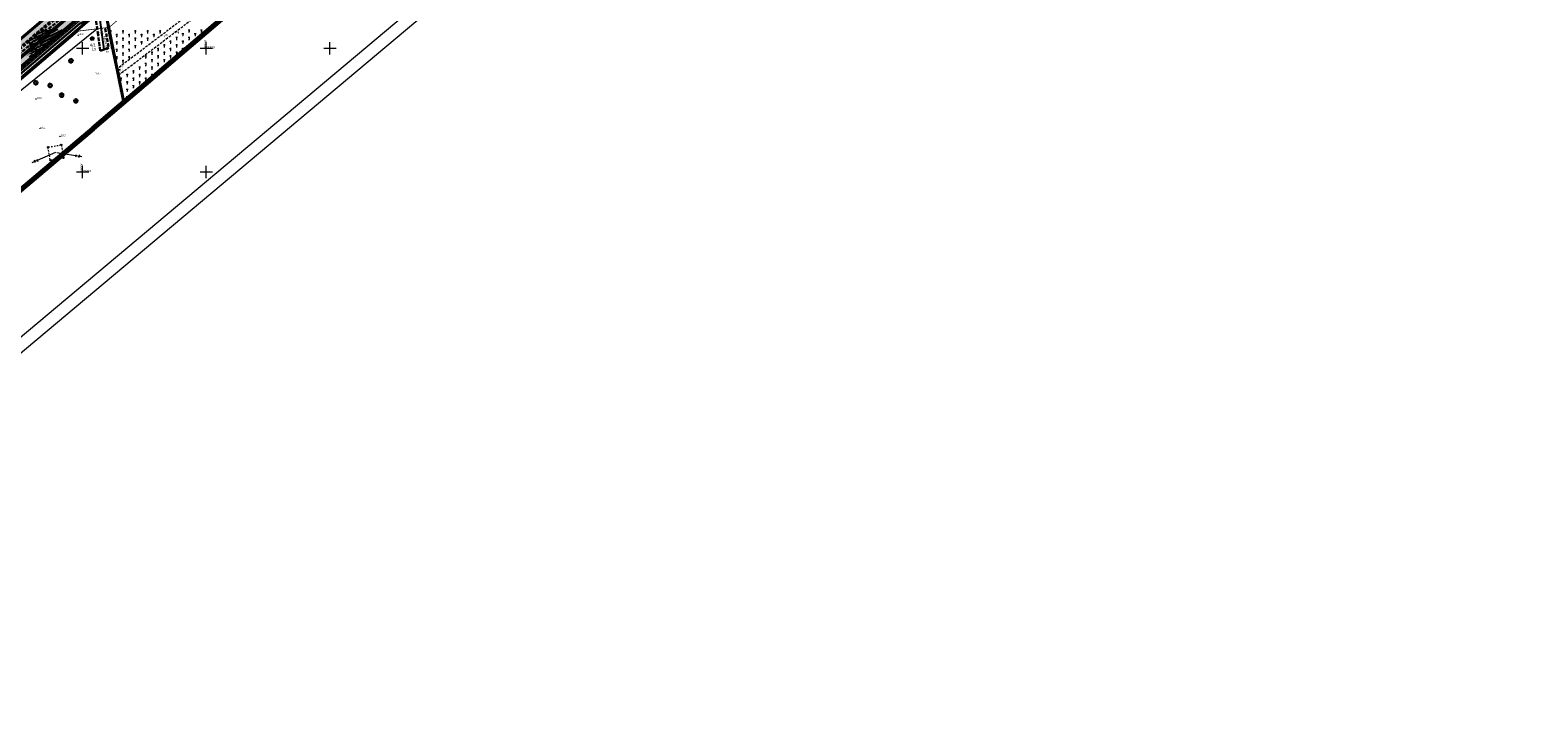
# Model space of a CAD drawing. Header units: metres. Extents: x 7429064 to 7431133, y 5709479 to 5714472.
# Tile 33 of 176: x 7429379 to 7429988, y 5709479 to 5709757. Entities that reach past the tile are written whole.
import ezdxf
from ezdxf.enums import TextEntityAlignment as Align

# ---------------------------------------------------------------- set-up
doc = ezdxf.new("R2010")
doc.units = ezdxf.units.M
for name, pattern in [('1', [0]), ('12', [3, 1, -1, 0, -1]), ('2_1', [0]), ('2_KTCR01', [1.5, 1, -0.5]), ('2_KTJZ01', [2, 1.5, -0.5]), ('2_PTCM', [1.5, 1, -0.5]), ('3_14', [1, -1]), ('3_KTCR01', [1.5, 1, -0.5]), ('3_KTJZ01', [2, 1.5, -0.5]), ('3_PTCM', [1.5, 1, -0.5]), ('4_SUPE_01', [0]), ('4_SUPT_01', [0]), ('4_SUPW_01', [0]), ('7_1', [0]), ('7_SUPE_01', [0]), ('7_SUPT_01', [0]), ('7_SUPW_01', [0]), ('7_SUSM03_02', [0]), ('CENTER2', [1.125, 0.75, -0.125, 0.125, -0.125]), ('DASHED', [19.05, 12.7, -6.35]), ('HIDDEN', [0.375, 0.25, -0.125])]:
    doc.linetypes.add(name, pattern=pattern)
for name, color, linetype in [('_1_Mapa', 7, 'Continuous'), ('_1_X-REFY', 7, 'Continuous'), ('C-DROGI-SYTUACJA-ETYKIETY', 7, 'Continuous'), ('C-TEREN', 7, 'Continuous'), ('C-TEREN-ETYKIETY', 7, 'Continuous'), ('D_1_LINIA_OPIS_ZJAZDY', 7, 'Continuous'), ('zzz.gaHSDomyslna', 7, 'Continuous')]:
    doc.layers.add(name, color=color, linetype=linetype)
doc.layers.add('_Brudnopis', color=22, linetype='Continuous', lineweight=50, plot=False)
for name, color, linetype, lineweight in [('_D_7_PAS DROGOWY-LINIA ROZGR TEREN INW', 222, 'HIDDEN', 50), ('_D_7_TEREN NIEZBEDNY DLA OB_BUD', 252, 'HIDDEN', 50), ('_D_8_Wymiary', 7, 'Continuous', 20), ('_D_KN_podzial', 1, 'Continuous', 30), ('arkusz', 252, 'Continuous', 18), ('D_1_KOCIE OCZKA', 7, 'Continuous', 50), ('D_1_LINIA_KRAWĘŻNIK_BET_20_30 WYN 12 CM - III', 7, 'Continuous', 50), ('gaPoziome', 7, 'Continuous', 30), ('GMINA_L_0', 252, '12', 35), ('KRAWĘŻNIK BETONOWY 12_25 WYN 0 CM', 250, 'DASHED', 50), ('KRZYZE_L_0', 252, '1', 18), ('KRZYZE_T_0', 252, 'Continuous', 18), ('KTCR_E_T_0', 252, 'Continuous', 15), ('KTCR_L_0', 252, '2_KTCR01', 18), ('KTJZ_E_T_0', 252, 'Continuous', 15), ('KTJZ_L_0', 252, '2_KTJZ01', 30), ('KTOK_L_3', 252, '2_1', 18), ('KTOK_L_4', 252, 'Continuous', 35), ('KTUL_E_T_0', 252, 'Continuous', 25), ('OBOP_T_0', 82, 'Continuous', 30), ('OBOP_T_1', 82, 'Continuous', 30), ('PTCM_L_0', 252, '2_PTCM', 18), ('RTPW_T_0', 252, 'Continuous', 15), ('RTPW_T_1', 252, 'Continuous', 15), ('SUPE_L_1', 252, '4_SUPE_01', 18), ('SUPT_E_T_0', 252, 'Continuous', 15), ('SUPT_L_0', 252, '4_SUPT_01', 18), ('SUPW_L_0', 252, '4_SUPW_01', 18), ('SUSM_L_5', 252, 'Continuous', 18), ('zakres', 252, 'Continuous', 70)]:
    doc.layers.add(name, color=color, linetype=linetype, lineweight=lineweight)
doc.layers.add('D_1_LINIA_OBRZEŻE_BET_6x30cm - III', color=24, linetype='Continuous', lineweight=30, transparency=0.3)
doc.layers.add('D_2_HECZ_CHODNIK_KOSTKA', color=7, linetype='Continuous', lineweight=0, true_color=0xf7f588, transparency=0.35)
doc.layers.add('D_2_HECZ_JEZDNIA KR3- NOWA KONSTRUKCJA', color=7, linetype='Continuous', lineweight=13, true_color=0x99e6ff, transparency=0.3)
doc.layers.add('DZIALKA_L_0', color=7, linetype='1', lineweight=40, true_color=0x008000)
doc.layers.add('HECZ DROGI ROWEROWE', color=7, linetype='Continuous', lineweight=13, true_color=0xff8a8a)
doc.styles.add('ARIAL', font='arial.ttf')
doc.styles.add('GEO-INFO', font='arial.ttf')
doc.styles.add('Styl Arial', font='arial.ttf', dxfattribs={"width": 0.8, "height": 0.9})

# ---------------------------------------------------------------- blocks, each defined once
blk = doc.blocks.new('3_OBOP01_01')
at = {"linetype": 'Continuous'}
for p, q in [((-0.78225, -0.26495), (-0.3012, 0.09375)), ((-0.3012, 0.09375), (-0.4937, 0.6621)), ((-0.4937, 0.6621), (-0.0039, 0.31545)), ((-0.0039, 0.31545), (0.4771, 0.67415)), ((0.4771, 0.67415), (0.2988, 0.1012)), ((0.2988, 0.1012), (0.7886, -0.24545)), ((-0.18225, -0.2575), (-0.78225, -0.26495)), ((0.01025, -0.82585), (-0.18225, -0.2575)), ((0.1886, -0.2529), (0.01025, -0.82585)), ((0.7886, -0.24545), (0.1886, -0.2529))]:
    blk.add_line(p, q, dxfattribs=at)
blk.add_circle((0, 0), 0.045, dxfattribs=at)
blk = doc.blocks.new('3_OBOP02_01')
at = {"linetype": 'Continuous'}
blk.add_circle((0, 0), 0.045, dxfattribs=at)
for centre, start, end in [((-0.36, 0.12), 102.14447, 221.86002), ((0, 0.38), 30.14012, 149.85988), ((0.36, 0.12), 318.13998, 77.85553), ((-0.22, -0.3), 174.14818, 293.85423), ((0.22, -0.3), 246.14577, 5.85182)]:
    blk.add_arc(centre, 0.375, start, end, dxfattribs=at)
blk = doc.blocks.new('3_PTCM01')
at = {"linetype": 'Continuous'}
for p, q in [((0.35, 0.175), (-0.35, 0.175)), ((0, 0.525), (0, -0.525)), ((-0.175, -0.525), (0.175, -0.525))]:
    blk.add_line(p, q, dxfattribs=at)
blk = doc.blocks.new('3_RTPW01')
at = {"linetype": 'Continuous'}
blk.add_circle((0, 0), 0.045, dxfattribs=at)
blk = doc.blocks.new('3_RTPW02')
at = {"linetype": 'Continuous'}
blk.add_circle((0, 0), 0.045, dxfattribs=at)
blk = doc.blocks.new('X-ref_MDCP_Szara')
at = {"layer": 'arkusz', "linetype": 'Continuous'}
for p, q in [((7429988.34, 5710141.34), (7429199.32, 5709479.27)), ((7429981.3, 5710141.96), (7429199.93, 5709486.32))]:
    blk.add_line(p, q, dxfattribs=at)
at = {"layer": 'DZIALKA_L_0', "linetype": '1'}
for p, q in [((7429435.86, 5709805.65), (7429307.84, 5709696.73)), ((7429408.88, 5709766.76), (7429315.02, 5709686.81)), ((7429408.88, 5709766.76), (7429416.63, 5709728.12))]:
    blk.add_line(p, q, dxfattribs=at)
at = {"layer": 'GMINA_L_0', "linetype": '12'}
blk.add_line((7429307.84, 5709696.73), (7429435.86, 5709805.65), dxfattribs=at)
at = {"layer": 'KRZYZE_L_0', "linetype": '1'}
for p, q in [((7429400, 5709747.5), (7429400, 5709752.5)), ((7429450, 5709747.5), (7429450, 5709752.5)), ((7429500, 5709747.5), (7429500, 5709752.5)), ((7429397.5, 5709750), (7429402.5, 5709750)), ((7429447.5, 5709750), (7429452.5, 5709750)), ((7429497.5, 5709750), (7429502.5, 5709750)), ((7429400, 5709697.5), (7429400, 5709702.5)), ((7429450, 5709697.5), (7429450, 5709702.5)), ((7429397.5, 5709700), (7429402.5, 5709700)), ((7429447.5, 5709700), (7429452.5, 5709700))]:
    blk.add_line(p, q, dxfattribs=at)
at = {"layer": 'KTCR_L_0', "linetype": '3_KTCR01'}
for p, q in [((7429441.84, 5709762.78), (7429414.09, 5709741.74)), ((7429414.6, 5709739.19), (7429443.99, 5709761.51)), ((7429414.09, 5709741.74), (7429414.6, 5709739.19))]:
    blk.add_line(p, q, dxfattribs=at)
at = {"layer": 'KTJZ_L_0', "linetype": '3_KTJZ01'}
for p, q in [((7429406.28, 5709755.49), (7429405.1, 5709763.54)), ((7429369.53, 5709743.52), (7429392.27, 5709762.91)), ((7429395.23, 5709758.92), (7429372.8, 5709739.82)), ((7429409.12, 5709758), (7429410.62, 5709750.18)), ((7429407.11, 5709748.93), (7429406.28, 5709755.49))]:
    blk.add_line(p, q, dxfattribs=at)
at = {"layer": 'KTJZ_L_0', "linetype": '3_14'}
blk.add_line((7429410.62, 5709750.18), (7429407.11, 5709748.93), dxfattribs=at)
at = {"layer": 'KTOK_L_3'}
for p, q in [((7429414, 5709741.39), (7429414.1, 5709741.4)), ((7429414, 5709741.39), (7429414.12, 5709740.85)), ((7429414.1, 5709741.4), (7429414.2, 5709741.4)), ((7429414.12, 5709740.85), (7429414.23, 5709740.31)), ((7429414.2, 5709741.4), (7429414.29, 5709741.41)), ((7429414.29, 5709741.41), (7429414.4, 5709741.4)), ((7429414.4, 5709741.4), (7429414.49, 5709741.4)), ((7429414.49, 5709741.4), (7429414.58, 5709741.39)), ((7429414.58, 5709741.39), (7429414.68, 5709741.37)), ((7429414.68, 5709741.37), (7429414.77, 5709741.36)), ((7429414.77, 5709741.36), (7429414.86, 5709741.33)), ((7429414.86, 5709741.33), (7429414.96, 5709741.31)), ((7429414.96, 5709741.31), (7429415.04, 5709741.28)), ((7429415.04, 5709741.28), (7429415.12, 5709741.25)), ((7429415.12, 5709741.25), (7429415.2, 5709741.22)), ((7429415.2, 5709741.22), (7429415.28, 5709741.18)), ((7429415.28, 5709741.18), (7429415.36, 5709741.14)), ((7429415.36, 5709741.14), (7429415.39, 5709741.12))]:
    blk.add_line(p, q, dxfattribs=at)
for centre in [(7429414, 5709741.39), (7429414.23, 5709740.31)]:
    blk.add_circle(centre, 0.17, dxfattribs=at)
at = {"layer": 'KTOK_L_4'}
for p, q in [((7429412.16, 5709750.2), (7429410.32, 5709759)), ((7429414, 5709741.39), (7429412.16, 5709750.2)), ((7429414.23, 5709740.31), (7429415.78, 5709732.71)), ((7429415.78, 5709732.71), (7429416.7, 5709728.18))]:
    blk.add_line(p, q, dxfattribs=at)
for centre in [(7429412.16, 5709750.2), (7429415.78, 5709732.71)]:
    blk.add_circle(centre, 0.17, dxfattribs=at)
at = {"layer": 'PTCM_L_0', "linetype": '3_PTCM'}
for p, q in [((7429414.09, 5709741.74), (7429410.32, 5709759)), ((7429441.84, 5709762.78), (7429414.09, 5709741.74)), ((7429414.6, 5709739.19), (7429443.99, 5709761.51)), ((7429417.05, 5709728.47), (7429414.6, 5709739.19))]:
    blk.add_line(p, q, dxfattribs=at)
at = {"layer": 'SUPE_L_1', "linetype": '7_SUPE_01'}
for p, q in [((7429389.06, 5709707.8), (7429379.55, 5709703.73)), ((7429380.59, 5709704.73), (7429380.34, 5709704.07)), ((7429380.98, 5709703.81), (7429380.34, 5709704.07)), ((7429381.51, 5709705.12), (7429381.9, 5709704.2)), ((7429389.54, 5709707.86), (7429399.75, 5709706.2)), ((7429397.35, 5709706.09), (7429397.52, 5709707.07)), ((7429398.34, 5709705.93), (7429398.91, 5709706.34)), ((7429398.5, 5709706.91), (7429398.91, 5709706.34))]:
    blk.add_line(p, q, dxfattribs=at)
at = {"layer": 'SUPT_L_0', "linetype": '7_SUPT_01'}
for p, q in [((7429404.46, 5709756.8), (7429406.21, 5709758.07)), ((7429372.6, 5709731.07), (7429404.46, 5709756.8))]:
    blk.add_line(p, q, dxfattribs=at)
at = {"layer": 'SUPW_L_0', "linetype": '7_SUPW_01'}
blk.add_line((7429369.46, 5709736.3), (7429593.18, 5709927.23), dxfattribs=at)
at = {"layer": 'SUPW_L_0', "linetype": '7_1'}
blk.add_line((7429369.46, 5709736.3), (7429593.18, 5709927.23), dxfattribs=at)
at = {"layer": 'SUSM_L_5', "linetype": '7_SUSM03_02'}
for p, q in [((7429386.15, 5709709.26), (7429386.06, 5709709.75)), ((7429386.34, 5709708.23), (7429386.24, 5709708.77)), ((7429386.27, 5709710.04), (7429386.76, 5709710.13)), ((7429387.33, 5709710.24), (7429387.9, 5709710.34)), ((7429388.46, 5709710.44), (7429389.03, 5709710.54)), ((7429389.6, 5709710.65), (7429390.17, 5709710.75)), ((7429390.66, 5709710.84), (7429391.15, 5709710.93)), ((7429391.44, 5709710.72), (7429391.53, 5709710.23)), ((7429391.62, 5709709.68), (7429391.71, 5709709.12)), ((7429391.81, 5709708.57), (7429391.9, 5709708.01)), ((7429386.53, 5709707.14), (7429386.43, 5709707.68)), ((7429386.72, 5709706.05), (7429386.63, 5709706.6)), ((7429386.91, 5709705.02), (7429386.82, 5709705.51)), ((7429387.69, 5709704.89), (7429387.2, 5709704.81)), ((7429388.75, 5709705.07), (7429388.18, 5709704.98)), ((7429389.87, 5709705.26), (7429389.31, 5709705.17)), ((7429391, 5709705.45), (7429390.43, 5709705.36)), ((7429392.05, 5709705.63), (7429391.56, 5709705.55)), ((7429392, 5709707.46), (7429392.09, 5709706.9)), ((7429392.17, 5709706.41), (7429392.26, 5709705.92))]:
    blk.add_line(p, q, dxfattribs=at)
for centre in [(7429386.02, 5709710), (7429386.02, 5709710), (7429391.4, 5709710.97), (7429391.4, 5709710.97), (7429386.95, 5709704.77), (7429386.95, 5709704.77), (7429392.3, 5709705.67), (7429392.3, 5709705.67)]:
    blk.add_circle(centre, 0.25, dxfattribs=at)
at = {"layer": 'zakres', "linetype": 'Continuous', "lineweight": 70, "flags": 128}
for points in [[(7429664.15, 5709938.94), (7429404.23, 5709717.55)], [(7429333.85, 5709658.15), (7429404.23, 5709717.55)]]:
    blk.add_lwpolyline(points, dxfattribs=at)
at = {"layer": 'OBOP_T_0'}
blk.add_blockref('3_OBOP01_01', (7429403.92, 5709753.96), dxfattribs=at)
at = {"layer": 'OBOP_T_1'}
for p in [(7429395.29, 5709744.91), (7429381.11, 5709736.03), (7429386.89, 5709734.95), (7429391.56, 5709731.06), (7429397.29, 5709728.69)]:
    blk.add_blockref('3_OBOP02_01', p, dxfattribs=at)
at = {"layer": 'PTCM_L_0'}
for p in [(7429411.32, 5709756.79), (7429416.32, 5709756.79), (7429421.32, 5709756.79), (7429426.32, 5709756.79), (7429431.32, 5709756.79), (7429443.04, 5709757.12), (7429448.04, 5709757.12), (7429413.82, 5709755.29), (7429413.82, 5709752.29), (7429416.32, 5709753.79), (7429416.32, 5709750.79), (7429418.82, 5709755.29), (7429418.82, 5709752.29), (7429421.32, 5709753.79), (7429421.32, 5709750.79), (7429423.82, 5709755.29), (7429423.82, 5709752.29), (7429426.32, 5709753.79), (7429428.82, 5709755.29), (7429433.04, 5709751.12), (7429435.54, 5709752.62), (7429438.04, 5709754.12), (7429438.04, 5709751.12), (7429440.54, 5709755.62), (7429440.54, 5709752.62), (7429443.04, 5709754.12), (7429443.04, 5709751.12), (7429445.54, 5709755.62), (7429413.82, 5709749.29), (7429413.82, 5709746.29), (7429416.32, 5709747.79), (7429416.32, 5709744.79), (7429418.82, 5709749.29), (7429418.82, 5709746.29), (7429425.54, 5709746.62), (7429428.04, 5709748.12), (7429428.04, 5709745.12), (7429430.54, 5709749.62), (7429430.54, 5709746.62), (7429433.04, 5709748.12), (7429433.04, 5709745.12), (7429435.54, 5709749.62), (7429435.54, 5709746.62), (7429438.04, 5709748.12), (7429440.54, 5709749.62), (7429418.04, 5709739.12), (7429420.54, 5709740.62), (7429423.04, 5709742.12), (7429423.04, 5709739.12), (7429425.54, 5709743.62), (7429425.54, 5709740.62), (7429428.04, 5709742.12), (7429428.04, 5709739.12), (7429430.54, 5709743.62), (7429430.54, 5709740.62), (7429415.54, 5709737.62), (7429418.04, 5709736.12), (7429418.04, 5709733.12), (7429420.54, 5709737.62), (7429420.54, 5709734.62), (7429423.04, 5709736.12), (7429425.54, 5709737.62), (7429418.04, 5709730.12), (7429420.54, 5709731.62)]:
    blk.add_blockref('3_PTCM01', p, dxfattribs=at)
at = {"layer": 'RTPW_T_0'}
for p in [(7429398.16, 5709755.27), (7429406.28, 5709755.49), (7429438.9, 5709756.23), (7429405.25, 5709740.19), (7429381.2, 5709729.48), (7429382.74, 5709717.48), (7429390.91, 5709714.39)]:
    blk.add_blockref('3_RTPW01', p, dxfattribs=at)
at = {"layer": 'RTPW_T_1'}
for p in [(7429414.09, 5709741.74), (7429414.6, 5709739.19)]:
    blk.add_blockref('3_RTPW02', p, dxfattribs=at)
at = {"layer": 'KRZYZE_T_0', "width": 0.7}
for s, p in [('7429450', (7429450, 5709750)), ('7429400', (7429400, 5709700))]:
    blk.add_text(s, height=0.75, rotation=90, dxfattribs=at).set_placement(p)
for s, p in [('5709750', (7429450, 5709750)), ('5709700', (7429400, 5709700))]:
    blk.add_text(s, height=0.75, dxfattribs=at).set_placement(p)
at = {"layer": 'KTCR_E_T_0', "width": 0.7}
blk.add_text('al.kp.', height=0.75, rotation=38.40328, dxfattribs=at).set_placement((7429433.63, 5709755.14), align=Align.MIDDLE)
at = {"layer": 'KTJZ_E_T_0', "width": 0.7}
blk.add_text('j.mb.', height=0.75, rotation=41.59355, dxfattribs=at).set_placement((7429383.95, 5709753.09), align=Align.MIDDLE)
at = {"layer": 'KTUL_E_T_0', "width": 0.7}
blk.add_text('Dąbrowska', height=1.25, rotation=40.54593, dxfattribs=at).set_placement((7429379.82, 5709749.37), align=Align.MIDDLE)
at = {"layer": 'RTPW_T_0', "width": 0.7}
blk.add_text('180.2', height=0.75, rotation=4.32391, dxfattribs=at).set_placement((7429398.16, 5709755.27))
for s, p in [('179.9', (7429406.28, 5709755.49)), ('180.3', (7429381.2, 5709729.48)), ('180.4', (7429382.74, 5709717.48)), ('180.3', (7429390.91, 5709714.39))]:
    blk.add_text(s, height=0.75, dxfattribs=at).set_placement(p)
blk.add_text('179.8', height=0.75, dxfattribs=at).set_placement((7429438.9, 5709756.23), align=Align.RIGHT)
blk.add_text('180.2', height=0.75, dxfattribs=at).set_placement((7429405.25, 5709740.19), align=Align.TOP_LEFT)
at = {"layer": 'RTPW_T_1', "width": 0.7}
blk.add_text('180.19', height=0.75, rotation=37.16933, dxfattribs=at).set_placement((7429414.09, 5709741.74), align=Align.TOP_LEFT)
blk.add_text('180.23', height=0.75, rotation=37.21455, dxfattribs=at).set_placement((7429414.6, 5709739.19))
at = {"layer": 'SUPT_E_T_0', "width": 0.7}
blk.add_text('t', height=0.75, rotation=38.9242, dxfattribs=at).set_placement((7429382.84, 5709739.34), align=Align.MIDDLE)
blk = doc.blocks.new('gaHSPos')
at = {"color": 0, "linetype": 'Continuous', "lineweight": 0}
blk.add_point((0, 0), dxfattribs=at)
blk = doc.blocks.new('*U221')
at = {"layer": 'zzz.gaHSDomyslna', "color": 140}
for points in [[(64.23, 54.12, 0.12, 0.12, 0), (65.76, 55.42, 0.12, 0.12, 0)], [(59.66, 50.24, 0.12, 0.12, 0), (61.18, 51.53, 0.12, 0.12, 0)], [(50.51, 42.48, 0.12, 0.12, 0), (52.03, 43.77, 0.12, 0.12, 0)], [(55.08, 46.36, 0.12, 0.12, 0), (56.61, 47.65, 0.12, 0.12, 0)], [(45.93, 38.59, 0.12, 0.12, 0), (47.46, 39.89, 0.12, 0.12, 0)], [(36.78, 30.83, 0.12, 0.12, 0), (38.31, 32.12, 0.12, 0.12, 0)], [(41.36, 34.71, 0.12, 0.12, 0), (42.88, 36.01, 0.12, 0.12, 0)], [(27.63, 23.07, 0.12, 0.12, 0), (29.16, 24.36, 0.12, 0.12, 0)], [(32.21, 26.95, 0.12, 0.12, 0), (33.73, 28.24, 0.12, 0.12, 0)], [(23.06, 19.18, 0.12, 0.12, 0), (24.58, 20.48, 0.12, 0.12, 0)], [(13.91, 11.42, 0.12, 0.12, 0), (15.43, 12.71, 0.12, 0.12, 0)], [(18.48, 15.3, 0.12, 0.12, 0), (20.01, 16.6, 0.12, 0.12, 0)], [(9.33, 7.54, 0.12, 0.12, 0), (10.86, 8.83, 0.12, 0.12, 0)], [(0, 0, 0.12, 0.12, 0.002273), (1.58, 1.22, 0.12, 0.12, 0)], [(4.72, 3.71, 0.12, 0.12, 0.002273), (6.27, 4.97, 0.12, 0.12, 0)]]:
    blk.add_lwpolyline(points, format="xyseb", dxfattribs=at)
at = {"color": 140}
for p in [(69.2, 58.34), (0, 0)]:
    blk.add_blockref('gaHSPos', p, dxfattribs=at)
blk = doc.blocks.new('*U212')
at = {"layer": 'zzz.gaHSDomyslna', "color": 140}
blk.add_lwpolyline([(0, 0, 0.24, 0.24, 0.067069), (48.76, 31.23, 0.24, 0.24, 0), (144.58, 112.54, 0.24, 0.24, 0)], format="xyseb", dxfattribs=at)
at = {"color": 140}
for p in [(144.58, 112.54), (0, 0)]:
    blk.add_blockref('gaHSPos', p, dxfattribs=at)
blk = doc.blocks.new('spearator')
at = {"layer": 'D_1_KOCIE OCZKA'}
h = blk.add_hatch(color=12, dxfattribs=at)
h.dxf.hatch_style = 1
edge = h.paths.add_edge_path()
edge.add_line((7429810.88, 5710121.63), (7429811.64, 5710122.27))
edge.add_arc((7429811.59, 5710122.33), 0.075, 310.23149, 490.23149)
edge.add_line((7429811.54, 5710122.39), (7429810.78, 5710121.74))
edge.add_arc((7429810.83, 5710121.68), 0.075, 130.23149, 310.23149)
at = {"layer": 'D_1_KOCIE OCZKA', "lineweight": 18, "flags": 128}
blk.add_lwpolyline([(7429810.88, 5710121.63), (7429811.64, 5710122.27, 1), (7429811.54, 5710122.39), (7429810.78, 5710121.74, 1)], format="xyb", close=True, dxfattribs=at)
blk = doc.blocks.new('X-ref_SOR')
at = {"layer": 'D_1_KOCIE OCZKA', "rotation": 0.06988272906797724}
blk.add_blockref('spearator', (6540.65, -9423.45), dxfattribs=at)
at = {"layer": 'gaPoziome'}
for name, p in [('*U212', (7429286.75, 5709685.83)), ('*U221', (7429328.78, 5709707.53))]:
    blk.add_blockref(name, p, dxfattribs=at)
blk = doc.blocks.new('*U295')
at = {"layer": 'C-TEREN-ETYKIETY', "color": 7, "linetype": 'Continuous', "lineweight": -3, "char_height": 1.25, "attachment_point": 5}
for s, insert, rotation in [('179.2', (7429843.12, 5710145.15, 179.2), 20.94145), ('179.2', (7429822.82, 5710127.87, 179.2), 50.16767), ('179.1', (7429801.86, 5710111.51, 179.1), 34.41415), ('179.1', (7429804.38, 5710113.45, 179.1), 50.16767), ('179.2', (7429767.58, 5710082, 179.2), 34.41415), ('179.3', (7429739.49, 5710056.73, 179.3), 34.41415), ('179.3', (7429724.6, 5710043.73, 179.3), 45.84838), ('179.2', (7429684.18, 5710008.91, 179.2), 46.1759), ('179.2', (7429679.62, 5710005.07, 179.2), 32.02824), ('179.3', (7429647.89, 5709979.39, 179.3), 32.02824), ('179.4', (7429618.1, 5709954.08, 179.4), 34.84842), ('179.5', (7429581.86, 5709922.79, 179.5), 34.84842), ('179.6', (7429546.6, 5709892.17, 179.6), 34.84842), ('179.7', (7429516.94, 5709865.46, 179.7), 34.84842), ('179.8', (7429473.51, 5709829.36, 179.8), 34.60383), ('179.9', (7429440.86, 5709802.31, 179.9), 26.3531), ('180.0', (7429424.93, 5709789, 180), 26.3531), ('180.1', (7429409.9, 5709776.15, 180.1), 26.3531), ('180.2', (7429394.89, 5709763.29, 180.2), 26.3531), ('180.3', (7429380.07, 5709750.54, 180.3), 26.3531), ('180.4', (7429365.26, 5709737.79, 180.4), 26.3531), ('180.5', (7429347.1, 5709723.37, 180.5), 26.3531), ('180.6', (7429328.86, 5709709.2, 180.6), 23.80962), ('180.7', (7429316.35, 5709699.04, 180.7), 19.39738), ('180.7', (7429290.04, 5709684.05, 180.7), 45.69104), ('180.6', (7429278.16, 5709678.98, 180.6), 42.6862), ('180.5', (7429264.43, 5709673.07, 180.5), 41.2552), ('180.3', (7429243.45, 5709667.13, 180.3), 41.2552), ('180.4', (7429251.7, 5709668.13, 180.4), 41.2552)]:
    blk.add_mtext(s, dxfattribs=dict(at, insert=insert, rotation=rotation))
blk = doc.blocks.new('x-ref_warstwice')
at = {"layer": 'C-TEREN', "color": 46, "linetype": 'Continuous', "lineweight": 30}
for p, q in [((7429382.96, 5709751.97, 180.3), (7429382.75, 5709751.87, 180.3)), ((7429383.25, 5709752.11, 180.3), (7429382.96, 5709751.97, 180.3)), ((7429383.88, 5709752.43, 180.3), (7429383.25, 5709752.11, 180.3)), ((7429384.26, 5709752.61, 180.3), (7429383.88, 5709752.43, 180.3)), ((7429384.8, 5709752.88, 180.3), (7429384.26, 5709752.61, 180.3)), ((7429385.26, 5709753.11, 180.3), (7429384.8, 5709752.88, 180.3)), ((7429385.73, 5709753.34, 180.3), (7429385.26, 5709753.11, 180.3)), ((7429386.27, 5709753.61, 180.3), (7429385.73, 5709753.34, 180.3)), ((7429386.65, 5709753.8, 180.3), (7429386.27, 5709753.61, 180.3)), ((7429387.28, 5709754.11, 180.3), (7429386.65, 5709753.8, 180.3)), ((7429387.57, 5709754.26, 180.3), (7429387.28, 5709754.11, 180.3)), ((7429387.82, 5709754.38, 180.3), (7429387.57, 5709754.26, 180.3)), ((7429388.5, 5709754.71, 180.3), (7429387.82, 5709754.38, 180.3)), ((7429389.29, 5709755.11, 180.3), (7429388.5, 5709754.71, 180.3)), ((7429389.42, 5709755.17, 180.3), (7429389.29, 5709755.11, 180.3)), ((7429389.53, 5709755.22, 180.3), (7429389.42, 5709755.17, 180.3)), ((7429390.34, 5709755.63, 180.3), (7429389.53, 5709755.22, 180.3)), ((7429390.85, 5709755.88, 180.3), (7429390.34, 5709755.63, 180.3))]:
    blk.add_line(p, q, dxfattribs=at)
at = {"layer": 'C-TEREN', "color": 42, "linetype": 'HIDDEN', "lineweight": 25, "ltscale": 10}
for points, elevation in [([(7429387.35, 5709757.39), (7429386.55, 5709757), (7429385.88, 5709756.67), (7429385.63, 5709756.54), (7429385.34, 5709756.4), (7429384.71, 5709756.09), (7429384.33, 5709755.9), (7429383.78, 5709755.63), (7429383.32, 5709755.4), (7429382.86, 5709755.17), (7429382.32, 5709754.9), (7429381.94, 5709754.71), (7429381.31, 5709754.4), (7429381.01, 5709754.26), (7429380.77, 5709754.13), (7429380.09, 5709753.8), (7429379.29, 5709753.4), (7429379.17, 5709753.34), (7429379.06, 5709753.29), (7429378.24, 5709752.88)], 180.24), ([(7429385.52, 5709757.57), (7429384.98, 5709757.31), (7429384.35, 5709756.99), (7429384.06, 5709756.85), (7429383.35, 5709756.49), (7429383.14, 5709756.39), (7429382.96, 5709756.3), (7429382.21, 5709755.93), (7429381.33, 5709755.5), (7429381.29, 5709755.48), (7429380.83, 5709755.25)], 180.22), ([(7429378.62, 5709750.9), (7429379.25, 5709751.21), (7429379.54, 5709751.36), (7429379.79, 5709751.48), (7429380.46, 5709751.82), (7429381.26, 5709752.21), (7429381.39, 5709752.27), (7429381.49, 5709752.33), (7429382.31, 5709752.73), (7429382.77, 5709752.96), (7429383.23, 5709753.19), (7429383.27, 5709753.21), (7429384.16, 5709753.65), (7429384.9, 5709754.02), (7429385.08, 5709754.1), (7429385.29, 5709754.21), (7429386, 5709754.56), (7429386.29, 5709754.71), (7429386.93, 5709755.02), (7429387.46, 5709755.28), (7429387.85, 5709755.48), (7429388.31, 5709755.7), (7429388.77, 5709755.93), (7429389.17, 5709756.13), (7429389.7, 5709756.39), (7429390.32, 5709756.7), (7429390.62, 5709756.85), (7429391.33, 5709757.2), (7429391.54, 5709757.3), (7429391.72, 5709757.39)], 180.28), ([(7429389.97, 5709757.61), (7429389.34, 5709757.3), (7429389.05, 5709757.15), (7429388.8, 5709757.03), (7429388.12, 5709756.7), (7429387.32, 5709756.3), (7429387.2, 5709756.24), (7429387.1, 5709756.19), (7429386.28, 5709755.78), (7429385.84, 5709755.56), (7429385.35, 5709755.32), (7429385.31, 5709755.3), (7429384.43, 5709754.87), (7429383.69, 5709754.5), (7429383.51, 5709754.41), (7429383.3, 5709754.3), (7429382.58, 5709753.95), (7429382.29, 5709753.81), (7429381.66, 5709753.49), (7429381.13, 5709753.23), (7429380.74, 5709753.04), (7429380.28, 5709752.81), (7429379.81, 5709752.58), (7429379.42, 5709752.38), (7429378.89, 5709752.12), (7429378.26, 5709751.81)], 180.26), ([(7429378.81, 5709748.83), (7429378.99, 5709748.92), (7429379.2, 5709749.02), (7429379.91, 5709749.38), (7429380.2, 5709749.52), (7429380.83, 5709749.83), (7429381.36, 5709750.1), (7429381.76, 5709750.29), (7429382.22, 5709750.52), (7429382.68, 5709750.75), (7429383.07, 5709750.94), (7429383.6, 5709751.21), (7429384.23, 5709751.52), (7429384.53, 5709751.66), (7429385.24, 5709752.02), (7429385.45, 5709752.12), (7429385.63, 5709752.21), (7429386.37, 5709752.58), (7429387.25, 5709753.01), (7429387.3, 5709753.04), (7429387.78, 5709753.27)], 180.32), ([(7429381.64, 5709748.07), (7429381.2, 5709747.85), (7429381.16, 5709747.83), (7429380.28, 5709747.39), (7429379.53, 5709747.02), (7429379.36, 5709746.94), (7429379.15, 5709746.83), (7429378.43, 5709746.48)], 180.36), ([(7429384.71, 5709750.67), (7429384.25, 5709750.44), (7429383.43, 5709750.04), (7429383.33, 5709749.99), (7429383.2, 5709749.92), (7429382.4, 5709749.53), (7429381.73, 5709749.19), (7429381.48, 5709749.07), (7429381.19, 5709748.93), (7429380.56, 5709748.61), (7429380.18, 5709748.43), (7429379.63, 5709748.16), (7429379.17, 5709747.93), (7429378.71, 5709747.7)], 180.34)]:
    blk.add_lwpolyline(points, dxfattribs=dict(at, elevation=elevation))
at = {"layer": 'C-TEREN-ETYKIETY', "color": 7, "linetype": 'Continuous', "lineweight": -3}
blk.add_blockref('*U295', (0, 0), dxfattribs=at)
blk = doc.blocks.new('AeccTickLine')
at = {"color": 0, "linetype": 'ByBlock', "lineweight": -2}
blk.add_line((0, 1), (0, -1), dxfattribs=at)
blk = doc.blocks.new('OŚ_Dąbrowskiego_1')
at = {"layer": '_D_8_Wymiary', "color": 1, "linetype": 'CENTER2', "lineweight": 35, "flags": 128}
blk.add_lwpolyline([(7429231, 5709660.66), (7429273.14, 5709676.62, 0.085629), (7429337.58, 5709714.62), (7429502.3, 5709854.38), (7429714.67, 5710036.14), (7429868.11, 5710165.95)], format="xyb", dxfattribs=at)
at = {"layer": 'C-DROGI-SYTUACJA-ETYKIETY', "color": 7, "linetype": 'Continuous', "lineweight": 60, "xscale": 0.25, "yscale": 0.25, "zscale": 0.25, "rotation": 40.31442587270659}
blk.add_blockref('AeccTickLine', (7429383.15, 5709753.28), dxfattribs=at)

msp = doc.modelspace()

# ---------------------------------------------------------------- hatches: boundary and pattern name
at = {"layer": 'D_2_HECZ_CHODNIK_KOSTKA', "transparency": 33554585}
h = msp.add_hatch(color=256, dxfattribs=at)
h.dxf.hatch_style = 1
edge = h.paths.add_edge_path()
edge.add_line((7429397.755, 5709761.543), (7429398.682, 5709762.329))
edge.add_arc((7429400.893, 5709757.845), 5, 116.244558, 130.314426)
edge.add_line((7429397.658, 5709761.657), (7429354.505, 5709725.042))
edge.add_line((7429354.505, 5709725.042), (7429339.523, 5709712.33))
edge.add_arc((7429194.822, 5709882.942), 223.711, 294.665332, 310.3021, ccw=False)
edge.add_arc((7429290.685, 5709674.19), 6, 114.665332, 169.481037)
edge.add_line((7429284.786, 5709675.285), (7429285.343, 5709675.497))
edge.add_arc((7429290.685, 5709674.19), 5.5, 114.665332, 166.246057, ccw=False)
edge.add_line((7429288.39, 5709679.188), (7429288.635, 5709678.64))
edge.add_arc((7429290.685, 5709674.19), 4.9, 114.736949, 161.245632)
edge.add_line((7429286.045, 5709675.765), (7429287.318, 5709676.25))
edge.add_line((7429287.318, 5709676.25), (7429289.254, 5709677.949))
edge.add_arc((7429195.246, 5709882.369), 225, 294.696686, 310.314426)
edge.add_line((7429340.817, 5709710.805), (7429355.799, 5709723.517))
edge.add_line((7429355.799, 5709723.517), (7429398.725, 5709759.94))
edge.add_line((7429398.725, 5709759.94), (7429403.432, 5709761.977))
edge.add_arc((7429400.893, 5709757.845), 4.85, 58.421745, 130.314426)
at = {"layer": 'D_2_HECZ_JEZDNIA KR3- NOWA KONSTRUKCJA'}
h = msp.add_hatch(color=256, dxfattribs=at)
h.dxf.hatch_style = 1
edge = h.paths.add_edge_path()
edge.add_arc((7429610.557, 5709990.469), 30, 310.55901, 314.293534)
edge.add_arc((7429610.557, 5709990.469), 30, 314.293534, 325.394122)
edge.add_line((7429635.249, 5709973.431), (7429635.899, 5709972.672))
edge.add_line((7429635.899, 5709972.672), (7429667.702, 5709999.89))
edge.add_line((7429667.702, 5709999.89), (7429675.246, 5710006.347))
edge.add_line((7429675.246, 5710006.347), (7429712.724, 5710038.423))
edge.add_line((7429712.724, 5710038.423), (7429823.828, 5710132.378))
edge.add_line((7429823.828, 5710132.378), (7429834.316, 5710141.377))
edge.add_line((7429834.316, 5710141.377), (7429846.156, 5710151.524))
edge.add_line((7429846.156, 5710151.524), (7429850.099, 5710146.734))
edge.add_line((7429850.099, 5710146.734), (7429838.187, 5710136.85))
edge.add_line((7429838.187, 5710136.85), (7429827.698, 5710127.833))
edge.add_line((7429827.698, 5710127.833), (7429716.613, 5710033.854))
edge.add_line((7429716.613, 5710033.854), (7429633.474, 5709962.699))
edge.add_arc((7429636.726, 5709958.9), 5, 130.559009, 193.257078)
edge.add_line((7429631.859, 5709957.753), (7429636.051, 5709939.958))
edge.add_line((7429636.051, 5709939.958), (7429630.653, 5709938.888))
edge.add_line((7429630.653, 5709938.888), (7429629.491, 5709943.821))
edge.add_arc((7429623.651, 5709942.445), 6, 13.257078, 130.55901)
edge.add_line((7429619.749, 5709947.003), (7429619.729, 5709946.986))
edge.add_line((7429619.729, 5709946.986), (7429617.779, 5709949.265))
edge.add_line((7429617.779, 5709949.265), (7429606.383, 5709939.512))
edge.add_line((7429606.383, 5709939.512), (7429594.274, 5709929.149))
edge.add_line((7429594.274, 5709929.149), (7429594.825, 5709928.314))
edge.add_line((7429594.825, 5709928.314), (7429589.708, 5709924.935))
edge.add_arc((7429606.237, 5709899.9), 30, 123.433993, 130.55901)
edge.add_line((7429586.73, 5709922.692), (7429529.23, 5709873.48))
edge.add_line((7429529.23, 5709873.48), (7429502.179, 5709850.343))
edge.add_line((7429502.179, 5709850.343), (7429339.523, 5709712.33))
edge.add_arc((7429194.822, 5709882.942), 223.711, 294.665332, 310.3021, ccw=False)
edge.add_arc((7429190.304, 5709894.737), 236.317, 290.796154, 294.467527, ccw=False)
edge.add_line((7429274.207, 5709673.816), (7429245.41, 5709663.13))
edge.add_line((7429245.41, 5709663.13), (7429242.106, 5709661.907))
edge.add_line((7429242.106, 5709661.907), (7429240.354, 5709666.717))
edge.add_line((7429240.354, 5709666.717), (7429244.254, 5709668.201))
edge.add_line((7429244.254, 5709668.201), (7429272.082, 5709679.428))
edge.add_arc((7429195.246, 5709882.369), 217, 290.737364, 310.314426)
edge.add_line((7429335.641, 5709716.905), (7429500.355, 5709856.664))
edge.add_line((7429500.355, 5709856.664), (7429629.269, 5709966.997))
edge.add_line((7429629.269, 5709966.997), (7429630.064, 5709967.677))
at = {"layer": 'HECZ DROGI ROWEROWE'}
h = msp.add_hatch(color=256, dxfattribs=at)
h.dxf.hatch_style = 1
edge = h.paths.add_edge_path()
edge.add_arc((7429796.82, 5710136.433), 20.404, 308.032173, 334.252818)
edge.add_arc((7429835.93, 5710116.897), 23.318, 143.789653, 152.762354, ccw=False)
edge.add_arc((7429839.325, 5710112.767), 28.527, 132.151121, 141.123822, ccw=False)
edge.add_line((7429820.181, 5710133.917), (7429834.124, 5710145.713))
edge.add_arc((7429837.354, 5710141.896), 5, 102.015398, 130.231492, ccw=False)
edge.add_line((7429836.313, 5710146.786), (7429842.063, 5710148.01))
edge.add_line((7429842.063, 5710148.01), (7429845.234, 5710150.73))
edge.add_line((7429845.234, 5710150.73), (7429843.045, 5710150.264))
edge.add_arc((7429842.629, 5710152.22), 2, 169.059587, 282.015399, ccw=False)
edge.add_line((7429840.665, 5710152.6), (7429846.908, 5710184.895))
edge.add_arc((7429848.38, 5710184.61), 1.5, 109.398831, 169.059587, ccw=False)
edge.add_line((7429847.882, 5710186.025), (7429848.854, 5710186.367))
edge.add_line((7429848.854, 5710186.367), (7429847.265, 5710191.424))
edge.add_line((7429847.265, 5710191.424), (7429846.903, 5710192.479))
edge.add_line((7429846.903, 5710192.479), (7429845.675, 5710198.449))
edge.add_arc((7429825.958, 5710195.082), 20.002, -10.939143, 9.688182, ccw=False)
edge.add_line((7429845.597, 5710191.287), (7429839.403, 5710159.242))
edge.add_arc((7429819.766, 5710163.038), 20, 310.231492, 349.059587, ccw=False)
edge.add_line((7429832.684, 5710147.769), (7429817.64, 5710135.042))
edge.add_arc((7429832.495, 5710117.483), 23, 130.231492, 151.760397)
edge.add_arc((7429794.613, 5710137.829), 20, 310.231492, 331.760397, ccw=False)
edge.add_line((7429807.531, 5710122.56), (7429710.78, 5710040.708))
edge.add_line((7429710.78, 5710040.708), (7429674.341, 5710009.522))
edge.add_arc((7429663.288, 5710022.437), 17, 303.433993, 310.55901, ccw=False)
edge.add_line((7429672.654, 5710008.25), (7429665.175, 5710003.312))
edge.add_arc((7429654.155, 5710020.002), 20, 287.252331, 303.433993, ccw=False)
edge.add_line((7429660.087, 5710000.902), (7429655.396, 5709999.445))
edge.add_arc((7429662.069, 5709977.958), 22.5, 107.252331, 130.55901)
edge.add_line((7429647.439, 5709995.052), (7429638.424, 5709987.337))
edge.add_arc((7429653.054, 5709970.242), 22.5, 130.55901, 144.595253)
edge.add_line((7429634.715, 5709983.278), (7429621.962, 5709965.306))
edge.add_arc((7429606.364, 5709977.009), 19.5, 310.55901, 323.120097, ccw=False)
edge.add_line((7429619.043, 5709962.194), (7429498.409, 5709858.948))
edge.add_line((7429498.409, 5709858.948), (7429409.747, 5709783.718))
edge.add_line((7429409.747, 5709783.718), (7429333.7, 5709719.193))
edge.add_arc((7429195.246, 5709882.369), 214, 294.992938, 310.314426, ccw=False)
edge.add_line((7429285.662, 5709688.408), (7429286.787, 5709685.755))
edge.add_arc((7429195.216, 5709882.43), 216.948, 294.966492, 310.310531)
edge.add_line((7429335.566, 5709716.997), (7429500.277, 5709856.756))
edge.add_line((7429500.277, 5709856.756), (7429621.38, 5709960.403))
edge.add_line((7429621.38, 5709960.403), (7429627.625, 5709965.748))
edge.add_line((7429627.625, 5709965.748), (7429629.904, 5709967.698))
edge.add_line((7429629.904, 5709967.698), (7429629.179, 5709968.529))
edge.add_arc((7429630.687, 5709969.843), 2, 144.595253, 221.082282, ccw=False)
edge.add_line((7429629.056, 5709971.002), (7429636.752, 5709981.829))
edge.add_arc((7429653.054, 5709970.242), 20, 130.55901, 144.595253, ccw=False)
edge.add_line((7429640.049, 5709985.437), (7429649.631, 5709993.62))
edge.add_arc((7429662.069, 5709977.958), 20, 107.252331, 128.453288, ccw=False)
edge.add_line((7429656.137, 5709997.058), (7429665.185, 5709999.868))
edge.add_line((7429665.185, 5709999.868), (7429673.721, 5710005.504))
edge.add_arc((7429657.258, 5710030.439), 29.88, 303.433993, 310.55901)
edge.add_line((7429676.687, 5710007.738), (7429712.64, 5710038.509))
edge.add_line((7429712.64, 5710038.509), (7429809.391, 5710120.361))
edge.add_line((7429809.391, 5710120.361), (7429809.391, 5710120.361))

# ---------------------------------------------------------------- linework, layer by layer
at = {"layer": '_Brudnopis', "flags": 128}
msp.add_lwpolyline([(7429230.998, 5709660.664), (7429273.145, 5709676.622, 0.0856053), (7429337.585, 5709714.618), (7429368.823, 5709741.125), (7429502.301, 5709854.381), (7429714.669, 5710036.139), (7429868.111, 5710165.952)], format="xyb", dxfattribs=at)
at = {"layer": '_D_7_PAS DROGOWY-LINIA ROZGR TEREN INW', "ltscale": 10, "const_width": 0.3, "flags": 128}
msp.add_lwpolyline([(7429287.498, 5709689.141), (7429307.71, 5709696.948), (7429435.698, 5709805.84), (7429660.078, 5709996.74), (7429836.288, 5710146.69)], dxfattribs=at)
at = {"layer": '_D_7_TEREN NIEZBEDNY DLA OB_BUD', "ltscale": 10, "const_width": 0.3, "flags": 128}
msp.add_lwpolyline([(7429838.642, 5710133.498), (7429838.163, 5710130.983), (7429669.785, 5709988.07), (7429674.221, 5709982.833), (7429665.132, 5709974.906), (7429667.705, 5709971.871), (7429662.832, 5709967.707), (7429665.637, 5709964.494), (7429637.109, 5709939.516), (7429616.438, 5709933.991), (7429410.711, 5709758.425), (7429398.46, 5709756.965), (7429363.725, 5709727.377), (7429364.497, 5709726.485), (7429330.157, 5709696.304), (7429317.553, 5709687.475), (7429303.139, 5709679.24), (7429296.402, 5709677.454), (7429295.854, 5709678.755), (7429285.213, 5709675.171), (7429285.468, 5709665.629), (7429278.469, 5709665.47), (7429278.347, 5709670.061), (7429254.481, 5709660.887), (7429229.937, 5709651.368), (7429224.487, 5709665.833), (7429244.657, 5709675.131), (7429249.847, 5709679.192), (7429269.079, 5709686.95), (7429282.549, 5709692.752), (7429296.468, 5709699.803), (7429307.464, 5709706.348), (7429318.986, 5709714.248), (7429330.313, 5709723.204), (7429495.004, 5709862.943), (7429615.273, 5709965.877), (7429632.42, 5709989.108), (7429648.373, 5710002.762), (7429661.377, 5710006.8), (7429669.911, 5710012.64), (7429707.476, 5710044.593), (7429834.508, 5710152.316), (7429838.121, 5710158.939), (7429844.755, 5710193.28), (7429843.741, 5710206.48), (7429852.314, 5710203.598), (7429849.368, 5710188.375), (7429850.227, 5710185.684), (7429848.746, 5710185.163), (7429846.827, 5710175.247), (7429842.58, 5710153.283), (7429856.534, 5710164.104), (7429864.199, 5710154.59)], close=True, dxfattribs=at)
at = {"layer": 'D_1_LINIA_KRAWĘŻNIK_BET_20_30 WYN 12 CM - III'}
msp.add_line((7429354.505, 5709725.042), (7429397.658, 5709761.657), dxfattribs=at)
at = {"layer": 'D_1_LINIA_OBRZEŻE_BET_6x30cm - III', "flags": 128}
msp.add_lwpolyline([(7429289.254, 5709677.949, 0.0682509), (7429340.817, 5709710.805), (7429355.799, 5709723.517), (7429398.725, 5709759.94), (7429403.599, 5709762.049)], format="xyb", dxfattribs=at)
at = {"layer": 'D_1_LINIA_OPIS_ZJAZDY', "color": 7, "linetype": 'Continuous', "lineweight": -3}
msp.add_lwpolyline([(7429408.722, 5709749.505), (7429407.054, 5709761.439, 0.1421424), (7429405.915, 5709763.982), (7429401.664, 5709768.991)], format="xyb", dxfattribs=at)
at = {"layer": 'KRAWĘŻNIK BETONOWY 12_25 WYN 0 CM', "ltscale": 0.1, "flags": 128}
msp.add_lwpolyline([(7429430.515, 5709797.405), (7429335.641, 5709716.905, -0.0670695), (7429286.838, 5709685.646)], format="xyb", dxfattribs=at)

# ---------------------------------------------------------------- block references
at = {"layer": '_1_Mapa'}
msp.add_blockref('X-ref_MDCP_Szara', (0, 0), dxfattribs=at)
at = {"layer": '_1_X-REFY'}
for name in ['X-ref_SOR', 'OŚ_Dąbrowskiego_1', 'x-ref_warstwice']:
    msp.add_blockref(name, (0, 0), dxfattribs=at)

# ---------------------------------------------------------------- texts
at = {"layer": '_D_KN_podzial', "color": 10, "linetype": 'Continuous', "style": 'GEO-INFO'}
msp.add_text('4/1', height=1.25, dxfattribs=at).set_placement((7429404.174, 5709751.314, 10.8), align=Align.MIDDLE)
at = {"layer": '_D_KN_podzial', "linetype": 'Continuous', "lineweight": 0, "style": 'ARIAL'}
msp.add_text('Ls', height=1.25, rotation=359.999997, dxfattribs=at).set_placement((7429404.584, 5709749.182, 10.8), align=Align.CENTER)
at = {"layer": 'D_1_LINIA_OPIS_ZJAZDY', "color": 7, "linetype": 'Continuous', "lineweight": -3, "insert": (7429408.954, 5709755.092), "char_height": 1, "width": 9.4699, "attachment_point": 4, "rotation": 277.890845, "style": 'Styl Arial'}
msp.add_mtext('Zjazd nr 12', dxfattribs=at)

doc.saveas('drawing.dxf')
